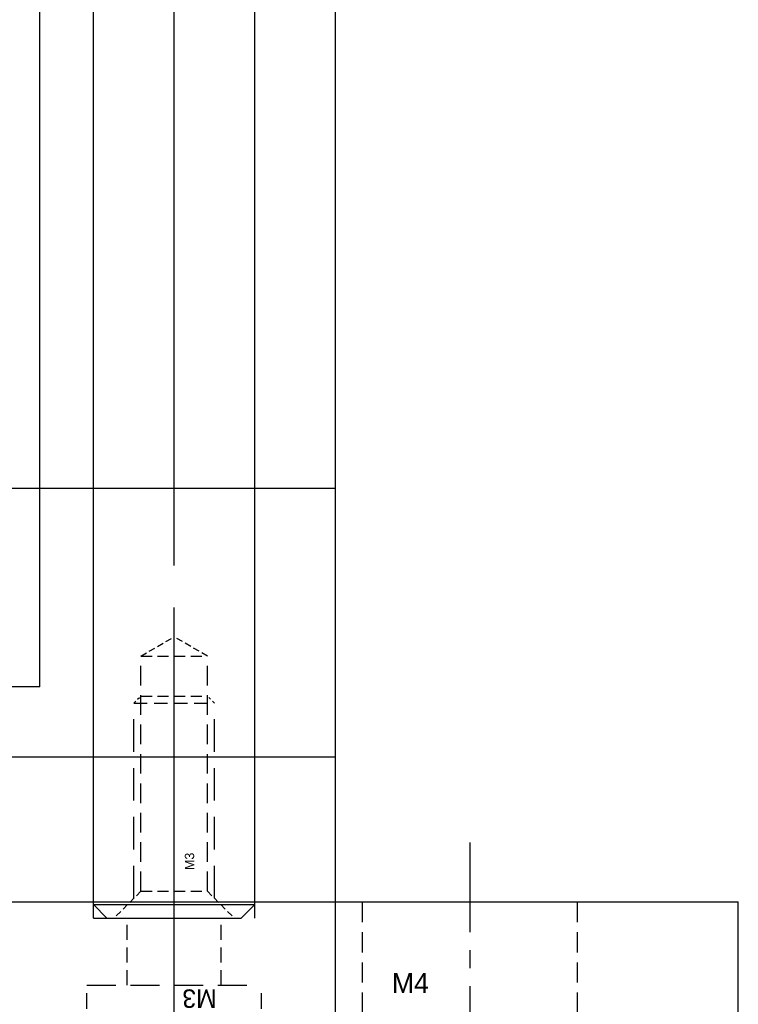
# Model space of a CAD drawing. Header units: millimetres. Extents: x -1657 to 8845, y -11980 to 3013.
# Tile 65 of 256: x 888 to 915, y -944 to -907. Entities that reach past the tile are written whole.
import ezdxf

# ---------------------------------------------------------------- set-up
doc = ezdxf.new("R2010")
doc.units = ezdxf.units.MM
doc.linetypes.add('CENTER', pattern=[2, 1.25, -0.25, 0.25, -0.25])
doc.linetypes.add('DASHED', pattern=[0.75, 0.5, -0.25])
for name, color, linetype in [('图层154', 25, 'Continuous'), ('图层160', 67, 'Continuous'), ('图层161', 135, 'Continuous'), ('图层162', 17, 'Continuous'), ('图层163', 153, 'Continuous'), ('裁切线轨', 252, 'Continuous'), ('错位', 252, 'Continuous')]:
    doc.layers.add(name, color=color, linetype=linetype)

# ---------------------------------------------------------------- blocks, each defined once
blk = doc.blocks.new('231BC')
at = {"layer": '图层154', "color": 1, "linetype": 'CENTER', "ltscale": 2.671598}
blk.add_line((0, 0), (0, -12.358), dxfattribs=at)
at = {"layer": '图层154', "color": 4, "linetype": 'DASHED', "ltscale": 1.5}
for p, q in [((-4, -2.215), (-4, -6.715)), ((4, -2.215), (4, -6.715)), ((-2.25, -6.715), (-2.25, -10.215)), ((2.25, -6.715), (2.25, -10.215))]:
    blk.add_line(p, q, dxfattribs=at)
at = {"layer": '图层154', "color": 4, "linetype": 'DASHED', "ltscale": 2.666667}
blk.add_line((4, -6.715), (-4, -6.715), dxfattribs=at)
at = {"layer": '图层154'}
blk.add_text('M4', height=0.743, dxfattribs=at).set_placement((-2.897, -5.607))
blk = doc.blocks.new('239B6')
at = {"layer": '图层160', "color": 1, "linetype": 'CENTER', "ltscale": 2.329099}
blk.add_line((3.25, -4.911), (3.25, 4.116), dxfattribs=at)
at = {"layer": '图层160', "color": 4, "linetype": 'DASHED', "ltscale": 1.125}
for p, q in [((1.5, 0), (1.5, 2.5)), ((5, 0), (5, 2.5))]:
    blk.add_line(p, q, dxfattribs=at)
at = {"layer": '图层160', "color": 4, "linetype": 'DASHED', "ltscale": 2.166667}
blk.add_line((0, 0), (6.5, 0), dxfattribs=at)
at = {"layer": '图层160', "color": 4, "linetype": 'DASHED', "ltscale": 1.166667}
for p, q in [((0, -3.5), (0, 0)), ((6.5, -3.5), (6.5, 0))]:
    blk.add_line(p, q, dxfattribs=at)
at = {"layer": '图层160', "linetype": 'DASHED', "ltscale": 3}
blk.add_text('M3', height=0.6863, rotation=180, dxfattribs=at).set_placement((4.832, -0.154))
blk = doc.blocks.new('3F')
at = {"color": 4, "linetype": 'DASHED', "ltscale": 0.471405}
for p, q in [((1, 1.237), (0, 2.237)), ((1, -1.237), (0, -2.237))]:
    blk.add_line(p, q, dxfattribs=at)
at = {"color": 4, "linetype": 'DASHED', "ltscale": 2.420833}
for p, q in [((0.738, 1.5), (8, 1.5)), ((0.738, -1.5), (8, -1.5))]:
    blk.add_line(p, q, dxfattribs=at)
at = {"color": 4, "linetype": 'DASHED', "ltscale": 0.123744}
for p, q in [((8, 1.5), (8.262, 1.237)), ((8, -1.5), (8.262, -1.237))]:
    blk.add_line(p, q, dxfattribs=at)
at = {"color": 4, "linetype": 'DASHED'}
blk.add_line((8, 1.5), (8, -1.5), dxfattribs=at)
at = {"color": 4, "linetype": 'DASHED', "ltscale": 1.458333}
for p, q in [((1, 1.237), (9.75, 1.237)), ((1, -1.237), (9.75, -1.237))]:
    blk.add_line(p, q, dxfattribs=at)
at = {"color": 4, "linetype": 'DASHED', "ltscale": 0.825}
for p, q in [((1, 1.237), (1, -1.237)), ((8.262, 1.237), (8.262, -1.237)), ((9.75, 1.237), (9.75, -1.237))]:
    blk.add_line(p, q, dxfattribs=at)
at = {"color": 4, "linetype": 'DASHED', "ltscale": 0.476314}
for p in [(9.75, 1.237), (9.75, -1.237)]:
    blk.add_line(p, (10.464, 0), dxfattribs=at)
at = {"color": 1, "linetype": 'CENTER', "ltscale": 2.408031}
blk.add_line((-0.867, 0), (11.173, 0), dxfattribs=at)
at = {"linetype": 'DASHED'}
blk.add_text('M3', height=0.3465, dxfattribs=at).set_placement((1.789, -0.745))
blk = doc.blocks.new('3C')
at = {"color": 1, "linetype": 'CENTER'}
for p, q in [((0, 4.5), (0, -4.5)), ((-4.5, 0), (4.5, 0))]:
    blk.add_line(p, q, dxfattribs=at)
blk.add_circle((0, 0), 1.25)
at = {"color": 2, "linetype": 'Continuous'}
blk.add_arc((0, 0), 1.5, 77.2897, 8.5828, dxfattribs=at)
blk.add_text('M3', height=0.4838).set_placement((1.112, 1.118))
blk = doc.blocks.new('529A5')
at = {"layer": '裁切线轨', "color": 1, "linetype": 'CENTER', "ltscale": 8.5376}
blk.add_line((15.66, -21.344), (15.66, 21.344), dxfattribs=at)
at = {"layer": '裁切线轨', "ltscale": 1.5}
for p, q in [((2.16, -18.4), (2.16, 18.4)), ((2.16, 18.4), (29.16, 18.4)), ((29.16, -18.4), (29.16, 18.4)), ((2.16, 11.5), (29.16, 11.5)), ((2.16, -11.5), (29.16, -11.5)), ((2.16, -18.4), (29.16, -18.4))]:
    blk.add_line(p, q, dxfattribs=at)
at = {"layer": '裁切线轨', "color": 1, "linetype": 'CENTER', "ltscale": 6.264}
blk.add_line((0, 0), (31.32, 0), dxfattribs=at)
at = {"layer": '裁切线轨', "ltscale": 1.5}
for p in [(5.66, 7.5), (25.66, 7.5), (5.66, -7.5), (25.66, -7.5)]:
    blk.add_blockref('3C', p, dxfattribs=at)
blk = doc.blocks.new('23C78')
at = {"layer": '错位'}
for p, q in [((-51.32, 16), (-51.32, -16)), ((-1.32, 15.998), (-51.32, 15.998)), ((-1.32, 16), (-1.32, -16)), ((-1.32, 12.45), (-51.32, 12.45)), ((-44.32, 8.333), (-44.32, 11.467)), ((-47.519, 9.05), (-51.32, 9.05)), ((-1.32, 9.05), (-41.12, 9.05)), ((-44.32, 6.333), (-44.32, 7.667)), ((-45.653, 7), (-48.786, 7)), ((-44.986, 7), (-43.653, 7)), ((-42.986, 7), (-39.853, 7)), ((-44.32, 5.667), (-44.32, 2.533)), ((-60.32, 3.95), (-59.934, 4.619)), ((-56.706, 4.619), (-59.934, 4.619)), ((-56.32, 3.95), (-56.706, 4.619)), ((-60.32, 3.95), (-60.32, -3.95)), ((-56.32, 3.95), (-56.32, -3.95)), ((-54.82, 2.5), (-54.32, 3)), ((-54.32, 3), (-51.32, 3)), ((-54.32, 1.658), (-54.32, 3)), ((-66.82, 2.5), (-67.32, 2)), ((-66.82, -2.5), (-66.82, 2.5)), ((-66.82, 2.5), (-60.32, 2.5)), ((-56.32, 2.5), (-56.32, -2.5)), ((-56.32, 2.5), (-56.32, 2.5)), ((-56.32, 2.45), (-54.82, 2.45)), ((-54.82, 2.5), (-54.82, -2.5)), ((-67.32, 2), (-67.32, -2)), ((-67.195, 2.125), (-60.32, 2.125)), ((-56.32, 2.125), (-56.32, 2.125)), ((-54.32, 1.658), (-54.82, 0)), ((-51.32, 1.658), (-54.32, 1.658)), ((-54.32, -1.658), (-51.32, 1.658)), ((-54.32, 1.658), (-51.32, -1.658)), ((0, 0), (-68.32, 0)), ((-56.706, 0), (-59.934, 0)), ((-54.82, 0), (-54.32, -1.658)), ((-1.32, 0.348), (-51.32, 0.348)), ((-1.32, -0.348), (-51.32, -0.348)), ((-51.32, -1.658), (-54.32, -1.658)), ((-54.32, -3), (-54.32, -1.658)), ((-67.32, -2), (-66.82, -2.5)), ((-60.32, -2.125), (-67.195, -2.125)), ((-56.32, -2.125), (-56.32, -2.125)), ((-60.32, -2.5), (-66.82, -2.5)), ((-56.32, -2.45), (-54.82, -2.45)), ((-56.32, -2.5), (-56.32, -2.5)), ((-54.82, -2.5), (-54.32, -3)), ((-44.32, -5.667), (-44.32, -2.533)), ((-54.32, -3), (-51.32, -3)), ((-60.32, -3.95), (-59.934, -4.619)), ((-56.32, -3.95), (-56.706, -4.619)), ((-56.706, -4.619), (-59.934, -4.619)), ((-44.32, -7.667), (-44.32, -6.333)), ((-45.653, -7), (-48.786, -7)), ((-44.986, -7), (-43.653, -7)), ((-42.986, -7), (-39.853, -7)), ((-44.32, -8.333), (-44.32, -11.467)), ((-47.519, -9.05), (-51.32, -9.05)), ((-1.32, -9.05), (-41.12, -9.05)), ((-1.32, -12.45), (-51.32, -12.45)), ((-1.32, -16), (-51.32, -16))]:
    blk.add_line(p, q, dxfattribs=at)
for centre, radius in [((-44.32, 7), 3.8), ((-44.32, 7), 2.25), ((-44.32, -7), 3.8), ((-44.32, -7), 2.25)]:
    blk.add_circle(centre, radius, dxfattribs=at)
for centre, start, end in [((-53.221, 2.309), 180, 198.9842), ((-63.419, 2.309), 341.0158, 0), ((-53.221, -2.309), 161.0158, 180), ((-63.419, -2.309), 0, 18.9842)]:
    blk.add_arc(centre, 7.099, start, end, dxfattribs=at)
blk.add_text('MD-16X10S', height=2.5, dxfattribs=at).set_placement((-36.422, 3.779))

msp = doc.modelspace()

# ---------------------------------------------------------------- linework, layer by layer
at = {"layer": '图层154', "ltscale": 4.5}
for p in [(802.7598, -939.9222), (914.7598, -947.9222)]:
    msp.add_line(p, (914.7598, -939.9222), dxfattribs=at)
at = {"layer": '图层160', "color": 1, "linetype": 'CENTER', "ltscale": 1.392}
msp.add_line((893.7598, -941.0022), (893.7598, -934.0422), dxfattribs=at)
at = {"layer": '图层160', "ltscale": 1.625}
for p in [(885.7598, -934.5222), (899.7598, -946.5222)]:
    msp.add_line(p, (899.7598, -934.5222), dxfattribs=at)
at = {"layer": '图层160', "color": 4, "linetype": 'DASHED', "ltscale": 2}
for p, q in [((890.7598, -940.5222), (890.7598, -934.5222)), ((896.7598, -940.5222), (896.7598, -934.5222)), ((890.7598, -940.5222), (896.7598, -940.5222))]:
    msp.add_line(p, q, dxfattribs=at)
at = {"layer": '图层161', "color": 1, "linetype": 'CENTER', "ltscale": 12.76}
msp.add_line((893.7598, -944.9222), (893.7598, -881.1222), dxfattribs=at)
at = {"layer": '图层161', "ltscale": 1.5}
for p, q in [((890.7598, -940.0222), (890.7598, -888.5222)), ((896.7598, -940.0222), (896.7598, -888.5222)), ((890.7598, -940.0222), (896.7598, -940.0222)), ((891.2598, -940.5222), (890.7598, -940.0222)), ((896.2598, -940.5222), (896.7598, -940.0222)), ((891.2598, -940.5222), (896.2598, -940.5222))]:
    msp.add_line(p, q, dxfattribs=at)
at = {"layer": '图层162', "ltscale": 2.5}
for p, q in [((899.7598, -924.5222), (899.7598, -864.5222)), ((845.7598, -924.5222), (899.7598, -924.5222))]:
    msp.add_line(p, q, dxfattribs=at)
at = {"layer": '图层162', "color": 1, "linetype": 'CENTER', "ltscale": 8.352}
msp.add_line((893.7598, -927.4022), (893.7598, -885.6422), dxfattribs=at)
at = {"layer": '图层162', "color": 4, "linetype": 'DASHED', "ltscale": 12}
for p, q in [((890.7598, -924.5222), (890.7598, -888.5222)), ((896.7598, -924.5222), (896.7598, -888.5222))]:
    msp.add_line(p, q, dxfattribs=at)
at = {"layer": '图层163', "ltscale": 1.5}
msp.add_line((899.7598, -986.9222), (899.7598, -866.9222), dxfattribs=at)

# ---------------------------------------------------------------- block references
at = {"layer": '图层154', "ltscale": 4.5}
msp.add_blockref('231BC', (904.7598, -937.7072), dxfattribs=at)
at = {"layer": '图层160', "ltscale": 1.5}
msp.add_blockref('239B6', (890.5098, -943.0222), dxfattribs=at)
at = {"layer": '图层161', "ltscale": 1.5, "rotation": 90}
msp.add_blockref('3F', (893.7598, -940.5222), dxfattribs=at)
at = {"layer": '裁切线轨', "ltscale": 1.625, "rotation": 180}
msp.add_blockref('529A5', (888.4198, -904.5222), dxfattribs=at)
at = {"layer": '错位', "ltscale": 1.5, "rotation": 270}
msp.add_blockref('23C78', (872.7598, -933.2419), dxfattribs=at)

doc.saveas('drawing.dxf')
